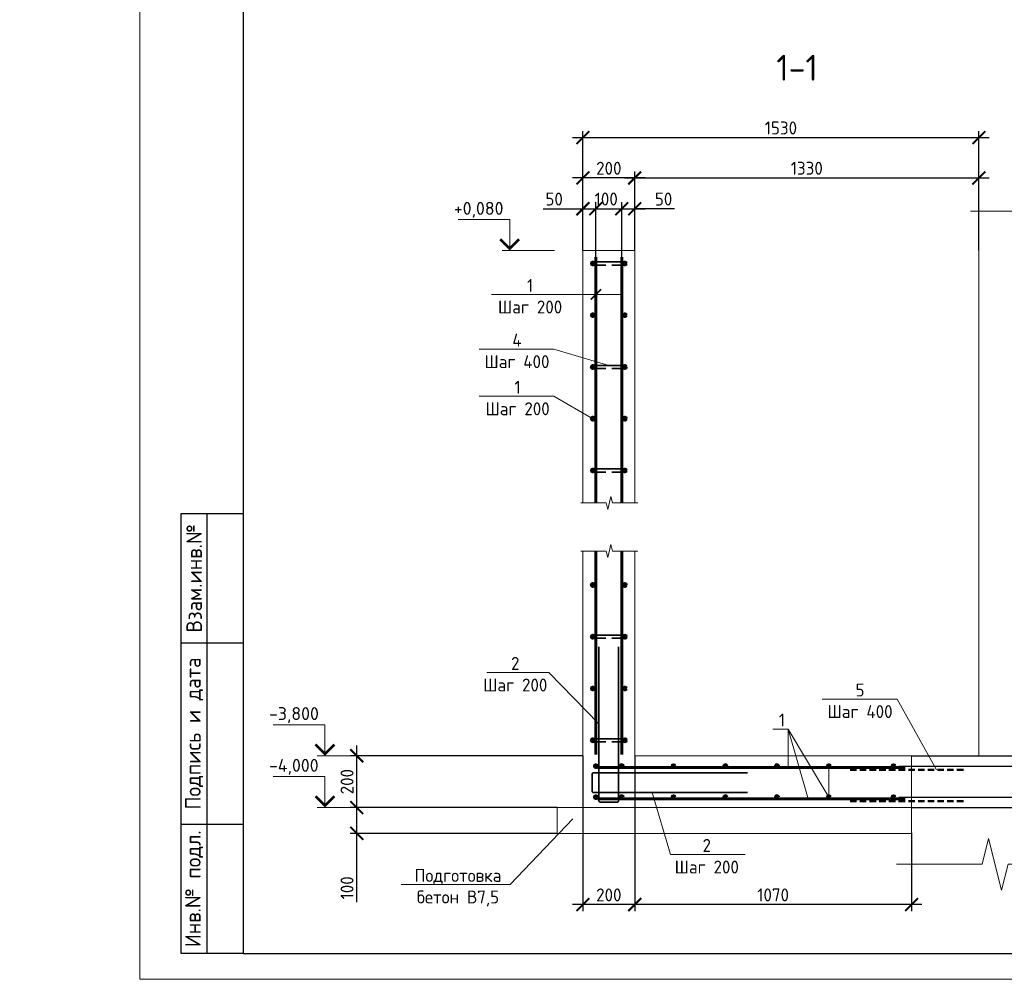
# Model space of a CAD drawing. Header units: millimetres. Extents: x 130535 to 1380046, y -231620 to 121434.
# Tile 49 of 135: x 472372 to 491396, y -7790 to 10755. Entities that reach past the tile are written whole.
import ezdxf
from ezdxf import colors
from ezdxf.entities.mleader import LeaderData, LeaderLine
from ezdxf.enums import TextEntityAlignment as Align
from ezdxf.math import Vec2, Vec3

# ---------------------------------------------------------------- set-up
doc = ezdxf.new("R2010")
doc.units = ezdxf.units.MM
doc.linetypes.add('DASHED2', pattern=[0.375, 0.25, -0.125])
doc.layers.get('DEFPOINTS').update_dxf_attribs({"lineweight": 0})
for name, color, linetype, lineweight in [('Основная 0.35', 7, 'Continuous', 35), ('Основная 0.60', 7, 'Continuous', 60), ('РАЗМЕРЫ', 7, 'Continuous', 9), ('Разрез жилая часть$0$Отметки', 7, 'Continuous', 20), ('Символы 0.20', 7, 'Continuous', 20), ('Текст', 7, 'Continuous', 25), ('Текст 5.00', 7, 'Continuous', 50), ('Тонкая', 7, 'Continuous', 20), ('Тонкая 0.20', 7, 'Continuous', 20), ('ТОНКИЕ', 7, 'Continuous', 9)]:
    doc.layers.add(name, color=color, linetype=linetype, lineweight=lineweight)
doc.layers.add('ТОЛСТЫЕ_ОСНОВНЫЕ', color=7, linetype='Continuous')
doc.styles.add('GOST-2.304_Type-B', font='GOST_Common.ttf')
doc.styles.add('style1', font='GOST_Common.ttf', dxfattribs={"height": 500})
doc.styles.add('ГОСТ', font='isocpeur.TTF')
doc.dimstyles.new('СПДС', dxfattribs={"dimscale": 100, "dimtxt": 2.5, "dimasz": 2.5, "dimexe": 1.25, "dimexo": 0, "dimtad": 1, "dimdec": 0, "dimtxsty": 'GOST-2.304_Type-B', "dimblk": 'ARCHTICK', "dimcen": 2.5, "dimdle": 2, "dimadec": 0, "dimazin": 2, "dimtfac": 0.75, "dimtdec": 0, "dimtmove": 1, "dimatfit": 3, "dimfxl": 1, "dimtolj": 1, "dimarcsym": 1})

# ---------------------------------------------------------------- blocks, each defined once
blk = doc.blocks.new('*U1407')
at = {"layer": 'ТОЛСТЫЕ_ОСНОВНЫЕ'}
for p, q in [((8, 5), (8, 90)), ((8, 90), (20, 90)), ((13, 5), (13, 90)), ((8, 65), (20, 65)), ((8, 30), (20, 30)), ((20, 5), (8, 5))]:
    blk.add_line(p, q, dxfattribs=at)
blk.add_lwpolyline([(20, 5), (589, 5), (589, 415), (20, 415)], close=True, dxfattribs=at)
at = {"layer": 'ТОНКИЕ'}
blk.add_lwpolyline([(0, 0), (594, 0), (594, 420), (0, 420)], close=True, dxfattribs=at)
at = {"layer": 'Текст', "style": 'style1'}
for s, p in [('Взам.инв.№', (10.5, 77.5)), ('Подпись и дата', (10.5, 47.5)), ('Инв.№ подл.', (10.5, 17.5))]:
    blk.add_text(s, height=3, rotation=90, dxfattribs=at).set_placement(p, align=Align.MIDDLE)
blk = doc.blocks.new('*U1408')
at = {"layer": 'ТОЛСТЫЕ_ОСНОВНЫЕ'}
for p, q in [((8, 5), (8, 90)), ((8, 90), (20, 90)), ((13, 5), (13, 90)), ((8, 65), (20, 65)), ((8, 30), (20, 30)), ((20, 5), (8, 5))]:
    blk.add_line(p, q, dxfattribs=at)
blk.add_lwpolyline([(20, 5), (589, 5), (589, 415), (20, 415)], close=True, dxfattribs=at)
at = {"layer": 'ТОНКИЕ'}
blk.add_lwpolyline([(0, 0), (594, 0), (594, 420), (0, 420)], close=True, dxfattribs=at)
at = {"layer": 'Текст', "style": 'style1'}
for s, p in [('Взам.инв.№', (10.5, 77.5)), ('Подпись и дата', (10.5, 47.5)), ('Инв.№ подл.', (10.5, 17.5))]:
    blk.add_text(s, height=3, rotation=90, dxfattribs=at).set_placement(p, align=Align.MIDDLE)
blk = doc.blocks.new('_None')
blk = doc.blocks.new('_ArchTick')
at = {"color": 0, "linetype": 'ByBlock', "const_width": 0.15}
blk.add_lwpolyline([(-0.5, -0.5), (0.5, 0.5)], dxfattribs=at)
blk = doc.blocks.new('*D253')
at = {"layer": 'DEFPOINTS', "color": 0, "linetype": 'Continuous', "lineweight": 0, "transparency": 16777216}
for p in [(489355, -4270), (493548, -4270), (489605, -4470)]:
    blk.add_point(p, dxfattribs=at)
at = {"layer": 'РАЗМЕРЫ', "color": 0, "linetype": 'Continuous', "lineweight": -2, "transparency": 16777216}
for p, q in [((493548, -4670), (493548, -4070)), ((489355, -4270), (493673, -4270)), ((489605, -4470), (493673, -4470)), ((493548, -5377), (493548, -4470))]:
    blk.add_line(p, q, dxfattribs=at)
at = {"layer": 'РАЗМЕРЫ', "color": 0, "linetype": 'Continuous', "lineweight": -2, "transparency": 16777216, "xscale": 250, "yscale": 250, "zscale": 250}
for p, rotation in [((493548, -4270), 90), ((493548, -4470), 270)]:
    blk.add_blockref('_ArchTick', p, dxfattribs=dict(at, rotation=rotation))
at = {"layer": 'РАЗМЕРЫ', "color": 0, "linetype": 'Continuous', "lineweight": 0, "transparency": 16777216, "insert": (493360, -5164), "char_height": 250, "attachment_point": 5, "rotation": 90, "style": 'GOST-2.304_Type-B'}
blk.add_mtext('\\A1;50', dxfattribs=at)
blk = doc.blocks.new('*D254')
at = {"layer": 'DEFPOINTS', "color": 0, "linetype": 'Continuous', "lineweight": 0, "transparency": 16777216}
for p in [(489355, -3670), (493548, -3670), (489355, -4270)]:
    blk.add_point(p, dxfattribs=at)
at = {"layer": 'РАЗМЕРЫ', "color": 0, "linetype": 'Continuous', "lineweight": -2, "transparency": 16777216}
for p, q in [((493548, -4470), (493548, -3470)), ((489355, -3670), (493673, -3670)), ((489355, -4270), (493673, -4270))]:
    blk.add_line(p, q, dxfattribs=at)
at = {"layer": 'РАЗМЕРЫ', "color": 0, "linetype": 'Continuous', "lineweight": -2, "transparency": 16777216, "xscale": 250, "yscale": 250, "zscale": 250}
for p, rotation in [((493548, -3670), 90), ((493548, -4270), 270)]:
    blk.add_blockref('_ArchTick', p, dxfattribs=dict(at, rotation=rotation))
at = {"layer": 'РАЗМЕРЫ', "color": 0, "linetype": 'Continuous', "lineweight": 0, "transparency": 16777216, "insert": (493360, -3970), "char_height": 250, "attachment_point": 5, "rotation": 90, "style": 'GOST-2.304_Type-B'}
blk.add_mtext('\\A1;100', dxfattribs=at)
blk = doc.blocks.new('*D255')
at = {"layer": 'DEFPOINTS', "color": 0, "linetype": 'Continuous', "lineweight": 0, "transparency": 16777216}
for p in [(489605, -3470), (493548, -3470), (489355, -3670)]:
    blk.add_point(p, dxfattribs=at)
at = {"layer": 'РАЗМЕРЫ', "color": 0, "linetype": 'Continuous', "lineweight": -2, "transparency": 16777216}
for p, q in [((493548, -2549), (493548, -3470)), ((493548, -3870), (493548, -3270)), ((489605, -3470), (493673, -3470)), ((489355, -3670), (493673, -3670))]:
    blk.add_line(p, q, dxfattribs=at)
at = {"layer": 'РАЗМЕРЫ', "color": 0, "linetype": 'Continuous', "lineweight": -2, "transparency": 16777216, "xscale": 250, "yscale": 250, "zscale": 250}
for p, rotation in [((493548, -3470), 90), ((493548, -3670), 270)]:
    blk.add_blockref('_ArchTick', p, dxfattribs=dict(at, rotation=rotation))
at = {"layer": 'РАЗМЕРЫ', "color": 0, "linetype": 'Continuous', "lineweight": 0, "transparency": 16777216, "insert": (493360, -2761), "char_height": 250, "attachment_point": 5, "rotation": 90, "style": 'GOST-2.304_Type-B'}
blk.add_mtext('\\A1;50', dxfattribs=at)
blk = doc.blocks.new('*D256')
at = {"layer": 'DEFPOINTS', "color": 0, "linetype": 'Continuous', "lineweight": 0, "transparency": 16777216}
for p in [(483505, 7102), (483255, 6294), (483505, 6169)]:
    blk.add_point(p, dxfattribs=at)
at = {"layer": 'РАЗМЕРЫ', "color": 0, "linetype": 'Continuous', "lineweight": -2, "transparency": 16777216}
for p, q in [((482485, 7102), (483255, 7102)), ((483055, 7102), (483705, 7102)), ((483255, 6294), (483255, 7227)), ((483505, 6169), (483505, 7227))]:
    blk.add_line(p, q, dxfattribs=at)
at = {"layer": 'РАЗМЕРЫ', "color": 0, "linetype": 'Continuous', "lineweight": -2, "transparency": 16777216, "xscale": 250, "yscale": 250, "zscale": 250, "rotation": 180}
blk.add_blockref('_ArchTick', (483255, 7102), dxfattribs=at)
at = {"layer": 'РАЗМЕРЫ', "color": 0, "linetype": 'Continuous', "lineweight": -2, "transparency": 16777216, "xscale": 250, "yscale": 250, "zscale": 250}
blk.add_blockref('_ArchTick', (483505, 7102), dxfattribs=at)
at = {"layer": 'РАЗМЕРЫ', "color": 0, "linetype": 'Continuous', "lineweight": 0, "transparency": 16777216, "insert": (482698, 7289), "char_height": 250, "attachment_point": 5, "style": 'GOST-2.304_Type-B'}
blk.add_mtext('\\A1;50', dxfattribs=at)
blk = doc.blocks.new('*D257')
at = {"layer": 'DEFPOINTS', "color": 0, "linetype": 'Continuous', "lineweight": 0, "transparency": 16777216}
for p in [(484005, 7102), (483505, 6169), (484005, 6169)]:
    blk.add_point(p, dxfattribs=at)
at = {"layer": 'РАЗМЕРЫ', "color": 0, "linetype": 'Continuous', "lineweight": -2, "transparency": 16777216}
for p, q in [((483305, 7102), (484205, 7102)), ((483505, 6169), (483505, 7227)), ((484005, 6169), (484005, 7227))]:
    blk.add_line(p, q, dxfattribs=at)
at = {"layer": 'РАЗМЕРЫ', "color": 0, "linetype": 'Continuous', "lineweight": -2, "transparency": 16777216, "xscale": 250, "yscale": 250, "zscale": 250, "rotation": 180}
blk.add_blockref('_ArchTick', (483505, 7102), dxfattribs=at)
at = {"layer": 'РАЗМЕРЫ', "color": 0, "linetype": 'Continuous', "lineweight": -2, "transparency": 16777216, "xscale": 250, "yscale": 250, "zscale": 250}
blk.add_blockref('_ArchTick', (484005, 7102), dxfattribs=at)
at = {"layer": 'РАЗМЕРЫ', "color": 0, "linetype": 'Continuous', "lineweight": 0, "transparency": 16777216, "insert": (483705, 7289), "char_height": 250, "attachment_point": 5, "style": 'GOST-2.304_Type-B'}
blk.add_mtext('\\A1;100', dxfattribs=at)
blk = doc.blocks.new('*D258')
at = {"layer": 'DEFPOINTS', "color": 0, "linetype": 'Continuous', "lineweight": 0, "transparency": 16777216}
for p in [(484255, 7102), (484255, 6294), (484005, 6169)]:
    blk.add_point(p, dxfattribs=at)
at = {"layer": 'РАЗМЕРЫ', "color": 0, "linetype": 'Continuous', "lineweight": -2, "transparency": 16777216}
for p, q in [((483805, 7102), (484455, 7102)), ((484005, 6169), (484005, 7227)), ((484255, 6294), (484255, 7227)), ((485025, 7102), (484255, 7102))]:
    blk.add_line(p, q, dxfattribs=at)
at = {"layer": 'РАЗМЕРЫ', "color": 0, "linetype": 'Continuous', "lineweight": -2, "transparency": 16777216, "xscale": 250, "yscale": 250, "zscale": 250, "rotation": 180}
blk.add_blockref('_ArchTick', (484005, 7102), dxfattribs=at)
at = {"layer": 'РАЗМЕРЫ', "color": 0, "linetype": 'Continuous', "lineweight": -2, "transparency": 16777216, "xscale": 250, "yscale": 250, "zscale": 250}
blk.add_blockref('_ArchTick', (484255, 7102), dxfattribs=at)
at = {"layer": 'РАЗМЕРЫ', "color": 0, "linetype": 'Continuous', "lineweight": 0, "transparency": 16777216, "insert": (484813, 7289), "char_height": 250, "attachment_point": 5, "style": 'GOST-2.304_Type-B'}
blk.add_mtext('\\A1;50', dxfattribs=at)
blk = doc.blocks.new('*D259')
at = {"layer": 'DEFPOINTS', "color": 0, "linetype": 'Continuous', "lineweight": 0, "transparency": 16777216}
for p in [(484255, -3470), (489605, -4961), (484255, -6346)]:
    blk.add_point(p, dxfattribs=at)
at = {"layer": 'РАЗМЕРЫ', "color": 0, "linetype": 'Continuous', "lineweight": -2, "transparency": 16777216}
for p, q in [((484255, -3470), (484255, -6471)), ((489605, -4961), (489605, -6471)), ((489805, -6346), (484055, -6346))]:
    blk.add_line(p, q, dxfattribs=at)
at = {"layer": 'РАЗМЕРЫ', "color": 0, "linetype": 'Continuous', "lineweight": -2, "transparency": 16777216, "xscale": 250, "yscale": 250, "zscale": 250, "rotation": 180}
blk.add_blockref('_ArchTick', (484255, -6346), dxfattribs=at)
at = {"layer": 'РАЗМЕРЫ', "color": 0, "linetype": 'Continuous', "lineweight": -2, "transparency": 16777216, "xscale": 250, "yscale": 250, "zscale": 250}
blk.add_blockref('_ArchTick', (489605, -6346), dxfattribs=at)
at = {"layer": 'РАЗМЕРЫ', "color": 0, "linetype": 'Continuous', "lineweight": 0, "transparency": 16777216, "insert": (486930, -6159), "char_height": 250, "attachment_point": 5, "style": 'GOST-2.304_Type-B'}
blk.add_mtext('\\A1;1070', dxfattribs=at)
blk = doc.blocks.new('*D260')
at = {"layer": 'DEFPOINTS', "color": 0, "linetype": 'Continuous', "lineweight": 0, "transparency": 16777216}
for p in [(483255, -3470), (484255, -3470), (483255, -6346)]:
    blk.add_point(p, dxfattribs=at)
at = {"layer": 'РАЗМЕРЫ', "color": 0, "linetype": 'Continuous', "lineweight": -2, "transparency": 16777216}
for p, q in [((483255, -3470), (483255, -6471)), ((484255, -3470), (484255, -6471)), ((484455, -6346), (483055, -6346))]:
    blk.add_line(p, q, dxfattribs=at)
at = {"layer": 'РАЗМЕРЫ', "color": 0, "linetype": 'Continuous', "lineweight": -2, "transparency": 16777216, "xscale": 250, "yscale": 250, "zscale": 250, "rotation": 180}
blk.add_blockref('_ArchTick', (483255, -6346), dxfattribs=at)
at = {"layer": 'РАЗМЕРЫ', "color": 0, "linetype": 'Continuous', "lineweight": -2, "transparency": 16777216, "xscale": 250, "yscale": 250, "zscale": 250}
blk.add_blockref('_ArchTick', (484255, -6346), dxfattribs=at)
at = {"layer": 'РАЗМЕРЫ', "color": 0, "linetype": 'Continuous', "lineweight": 0, "transparency": 16777216, "insert": (483755, -6159), "char_height": 250, "attachment_point": 5, "style": 'GOST-2.304_Type-B'}
blk.add_mtext('\\A1;200', dxfattribs=at)
blk = doc.blocks.new('*D261')
at = {"layer": 'DEFPOINTS', "color": 0, "linetype": 'Continuous', "lineweight": 0, "transparency": 16777216}
for p in [(478885, -4470), (482755, -4470), (482755, -4970)]:
    blk.add_point(p, dxfattribs=at)
at = {"layer": 'РАЗМЕРЫ', "color": 0, "linetype": 'Continuous', "lineweight": -2, "transparency": 16777216}
for p, q in [((478885, -5170), (478885, -4270)), ((482755, -4470), (478760, -4470)), ((482755, -4970), (478760, -4970)), ((478885, -6297), (478885, -4970))]:
    blk.add_line(p, q, dxfattribs=at)
at = {"layer": 'РАЗМЕРЫ', "color": 0, "linetype": 'Continuous', "lineweight": -2, "transparency": 16777216, "xscale": 250, "yscale": 250, "zscale": 250}
for p, rotation in [((478885, -4470), 90), ((478885, -4970), 270)]:
    blk.add_blockref('_ArchTick', p, dxfattribs=dict(at, rotation=rotation))
at = {"layer": 'РАЗМЕРЫ', "color": 0, "linetype": 'Continuous', "lineweight": 0, "transparency": 16777216, "insert": (478697, -6022), "char_height": 250, "attachment_point": 5, "rotation": 90, "style": 'GOST-2.304_Type-B'}
blk.add_mtext('\\A1;100', dxfattribs=at)
blk = doc.blocks.new('*D262')
at = {"layer": 'DEFPOINTS', "color": 0, "linetype": 'Continuous', "lineweight": 0, "transparency": 16777216}
for p in [(478885, -3470), (483255, -3470), (482755, -4470)]:
    blk.add_point(p, dxfattribs=at)
at = {"layer": 'РАЗМЕРЫ', "color": 0, "linetype": 'Continuous', "lineweight": -2, "transparency": 16777216}
for p, q in [((478885, -4670), (478885, -3270)), ((483255, -3470), (478760, -3470)), ((482755, -4470), (478760, -4470))]:
    blk.add_line(p, q, dxfattribs=at)
at = {"layer": 'РАЗМЕРЫ', "color": 0, "linetype": 'Continuous', "lineweight": -2, "transparency": 16777216, "xscale": 250, "yscale": 250, "zscale": 250}
for p, rotation in [((478885, -3470), 90), ((478885, -4470), 270)]:
    blk.add_blockref('_ArchTick', p, dxfattribs=dict(at, rotation=rotation))
at = {"layer": 'РАЗМЕРЫ', "color": 0, "linetype": 'Continuous', "lineweight": 0, "transparency": 16777216, "insert": (478697, -3970), "char_height": 250, "attachment_point": 5, "rotation": 90, "style": 'GOST-2.304_Type-B'}
blk.add_mtext('\\A1;200', dxfattribs=at)
blk = doc.blocks.new('*D250')
at = {"layer": 'DEFPOINTS', "color": 0, "linetype": 'Continuous', "lineweight": 0, "transparency": 16777216}
for p in [(483255, 7696), (483255, 6294), (484255, 6294)]:
    blk.add_point(p, dxfattribs=at)
at = {"layer": 'РАЗМЕРЫ', "color": 0, "linetype": 'Continuous', "lineweight": -2, "transparency": 16777216}
for p, q in [((483255, 6294), (483255, 7821)), ((484255, 6294), (484255, 7821)), ((484455, 7696), (483055, 7696))]:
    blk.add_line(p, q, dxfattribs=at)
at = {"layer": 'РАЗМЕРЫ', "color": 0, "linetype": 'Continuous', "lineweight": -2, "transparency": 16777216, "xscale": 250, "yscale": 250, "zscale": 250, "rotation": 180}
blk.add_blockref('_ArchTick', (483255, 7696), dxfattribs=at)
at = {"layer": 'РАЗМЕРЫ', "color": 0, "linetype": 'Continuous', "lineweight": -2, "transparency": 16777216, "xscale": 250, "yscale": 250, "zscale": 250}
blk.add_blockref('_ArchTick', (484255, 7696), dxfattribs=at)
at = {"layer": 'РАЗМЕРЫ', "color": 0, "linetype": 'Continuous', "lineweight": 0, "transparency": 16777216, "insert": (483755, 7884), "char_height": 250, "attachment_point": 5, "style": 'GOST-2.304_Type-B'}
blk.add_mtext('\\A1;200', dxfattribs=at)
blk = doc.blocks.new('*D251')
at = {"layer": 'DEFPOINTS', "color": 0, "linetype": 'Continuous', "lineweight": 0, "transparency": 16777216}
for p in [(490905, 7696), (484255, 6294), (490905, 6294)]:
    blk.add_point(p, dxfattribs=at)
at = {"layer": 'РАЗМЕРЫ', "color": 0, "linetype": 'Continuous', "lineweight": -2, "transparency": 16777216}
for p, q in [((484255, 6294), (484255, 7821)), ((490905, 6294), (490905, 7821)), ((484055, 7696), (491105, 7696))]:
    blk.add_line(p, q, dxfattribs=at)
at = {"layer": 'РАЗМЕРЫ', "color": 0, "linetype": 'Continuous', "lineweight": -2, "transparency": 16777216, "xscale": 250, "yscale": 250, "zscale": 250, "rotation": 180}
blk.add_blockref('_ArchTick', (484255, 7696), dxfattribs=at)
at = {"layer": 'РАЗМЕРЫ', "color": 0, "linetype": 'Continuous', "lineweight": -2, "transparency": 16777216, "xscale": 250, "yscale": 250, "zscale": 250}
blk.add_blockref('_ArchTick', (490905, 7696), dxfattribs=at)
at = {"layer": 'РАЗМЕРЫ', "color": 0, "linetype": 'Continuous', "lineweight": 0, "transparency": 16777216, "insert": (487580, 7884), "char_height": 250, "attachment_point": 5, "style": 'GOST-2.304_Type-B'}
blk.add_mtext('\\A1;1330', dxfattribs=at)
blk = doc.blocks.new('*D252')
at = {"layer": 'DEFPOINTS', "color": 0, "linetype": 'Continuous', "lineweight": 0, "transparency": 16777216}
for p in [(490905, 8476), (483255, 6294), (490905, 6294)]:
    blk.add_point(p, dxfattribs=at)
at = {"layer": 'РАЗМЕРЫ', "color": 0, "linetype": 'Continuous', "lineweight": -2, "transparency": 16777216}
for p, q in [((483255, 6294), (483255, 8601)), ((490905, 6294), (490905, 8601)), ((483055, 8476), (491105, 8476))]:
    blk.add_line(p, q, dxfattribs=at)
at = {"layer": 'РАЗМЕРЫ', "color": 0, "linetype": 'Continuous', "lineweight": -2, "transparency": 16777216, "xscale": 250, "yscale": 250, "zscale": 250, "rotation": 180}
blk.add_blockref('_ArchTick', (483255, 8476), dxfattribs=at)
at = {"layer": 'РАЗМЕРЫ', "color": 0, "linetype": 'Continuous', "lineweight": -2, "transparency": 16777216, "xscale": 250, "yscale": 250, "zscale": 250}
blk.add_blockref('_ArchTick', (490905, 8476), dxfattribs=at)
at = {"layer": 'РАЗМЕРЫ', "color": 0, "linetype": 'Continuous', "lineweight": 0, "transparency": 16777216, "insert": (487080, 8663), "char_height": 250, "attachment_point": 5, "style": 'GOST-2.304_Type-B'}
blk.add_mtext('\\A1;1530', dxfattribs=at)

msp = doc.modelspace()

# ---------------------------------------------------------------- linework, layer by layer
at = {"linetype": 'DASHED2', "lineweight": 50, "ltscale": 500}
for p, q in [((490604.6, -3739.8), (488384.7, -3739.8)), ((490604.6, -4349.8), (488384.7, -4349.8))]:
    msp.add_line(p, q, dxfattribs=at)
at = {"linetype": 'ByBlock', "lineweight": 20, "ltscale": 0.5}
msp.add_lwpolyline([(489316.1, -5567.3), (490967.6, -5567.3), (491092.6, -5067.3), (491342.6, -6067.3), (491467.6, -5567.3), (492908.5, -5567.3)], dxfattribs=at)
at = {"layer": 'Основная 0.35'}
for p, q in [((483444.6, 6074), (484064.6, 6074)), ((483444.6, 6014), (483694.6, 6014)), ((484064.6, 6014), (483814.6, 6014)), ((483444.6, 4074), (484064.6, 4074)), ((483444.6, 4014), (483694.6, 4014)), ((484064.6, 4014), (483814.6, 4014)), ((483444.6, 2074), (484064.6, 2074)), ((483444.6, 2014), (483694.6, 2014)), ((484064.6, 2014), (483814.6, 2014)), ((483444.6, -1139.8), (484064.6, -1139.8)), ((483444.6, -1199.8), (483694.6, -1199.8)), ((484064.6, -1199.8), (483814.6, -1199.8)), ((483444.6, -3139.8), (484064.6, -3139.8)), ((483444.6, -3199.8), (483694.6, -3199.8)), ((484064.6, -3199.8), (483814.6, -3199.8))]:
    msp.add_line(p, q, dxfattribs=at)
for points in [[(483564.6, -1366.7), (483564.6, -4341.7, 0.4142136), (483589.6, -4366.7), (483919.6, -4366.7, 0.4142136), (483944.6, -4341.7), (483944.6, -1366.7)], [(486432.1, -3800.3), (483457.1, -3800.3, 0.4142136), (483432.1, -3825.3), (483432.1, -4155.3, 0.4142136), (483457.1, -4180.3), (486432.1, -4180.3)]]:
    msp.add_lwpolyline(points, format="xyb", dxfattribs=at)
for centre, start, end in [((483444.6, 6044), 90, 270), ((484064.6, 6044), 270, 90), ((483444.6, 2044), 90, 270), ((484064.6, 2044), 270, 90), ((483444.6, -1169.8), 90, 270), ((484064.6, -1169.8), 270, 90), ((483444.6, -3169.8), 90, 270), ((484064.6, -3169.8), 270, 90)]:
    msp.add_arc(centre, 30, start, end, dxfattribs=at)
at = {"layer": 'Основная 0.60'}
for p, q in [((483504.6, 1416.7), (483504.6, 6169)), ((484004.6, 1416.7), (484004.6, 6169)), ((483504.6, -3444.8), (483504.6, 485.7)), ((484004.6, -3444.8), (484004.6, 485.7)), ((483538.4, -3699.8), (489479.6, -3699.8)), ((483538.4, -4299.8), (489479.6, -4299.8))]:
    msp.add_line(p, q, dxfattribs=at)
for centre in [(483444.6, 6044), (484064.6, 6044), (483444.6, 5044), (484064.6, 5044), (483444.6, 4044), (484064.6, 4044), (483444.6, 3044), (484064.6, 3044), (483444.6, 2044), (484064.6, 2044), (483444.6, -169.8), (484064.6, -169.8), (483444.6, -1169.8), (484064.6, -1169.8), (483444.6, -2169.8), (484064.6, -2169.8), (483444.6, -3169.8), (484064.6, -3169.8), (483504.6, -3669.8), (484004.6, -3669.8), (485004.6, -3669.8), (486004.6, -3669.8), (487004.6, -3669.8), (487004.6, -3669.8), (488004.6, -3669.8), (489254.6, -3669.8), (483504.6, -4269.8), (484004.6, -4269.8), (485004.6, -4269.8), (486004.6, -4269.8), (487004.6, -4269.8), (487004.6, -4269.8), (488004.6, -4269.8), (489254.6, -4269.8)]:
    msp.add_circle(centre, 30, dxfattribs=at)
at = {"layer": 'РАЗМЕРЫ', "linetype": 'Continuous', "lineweight": 0}
for p, q in [((482593.9, -1861.1), (483564.6, -2854.2)), ((487223, -2953.8), (487223, -3699.8)), ((487223, -2953.8), (487606, -4299.8)), ((492631.4, -3469.8), (489604.6, -3469.8)), ((489604.6, -3469.8), (489604.6, -5567.3))]:
    msp.add_line(p, q, dxfattribs=at)
at = {"layer": 'РАЗМЕРЫ', "color": 3, "linetype": 'Continuous', "lineweight": 0}
msp.add_line((480456.2, -4469.8), (478269.7, -4469.8), dxfattribs=at)
at = {"layer": 'Символы 0.20', "color": 1, "linetype": 'Continuous', "lineweight": 20, "ltscale": 100}
for p, q in [((481840.9, 6894), (480840.9, 6894)), ((482707, 6294), (481840.9, 6294)), ((478269.7, -2869.8), (477269.7, -2869.8)), ((479135.8, -3469.8), (478269.7, -3469.8)), ((478269.7, -3869.8), (477269.7, -3869.8))]:
    msp.add_line(p, q, dxfattribs=at)
at = {"layer": 'Символы 0.20', "color": 1, "linetype": 'Continuous', "lineweight": 20, "ltscale": 10000}
for p, q in [((481690.9, 6294), (481990.9, 6294)), ((478119.7, -3469.8), (478419.7, -3469.8)), ((478119.7, -4469.8), (478419.7, -4469.8))]:
    msp.add_line(p, q, dxfattribs=at)
for points in [[(481840.9, 6294), (481840.9, 6894)], [(478269.7, -3469.8), (478269.7, -2869.8)], [(478269.7, -4469.8), (478269.7, -3869.8)]]:
    msp.add_lwpolyline(points, dxfattribs=at)
at = {"layer": 'Символы 0.20', "color": 1, "linetype": 'Continuous', "lineweight": 20, "ltscale": 10000, "const_width": 50}
for points in [[(482023.2, 6511.7), (481840.9, 6329.4), (481658.6, 6511.7)], [(478452, -3252.1), (478269.7, -3434.4), (478087.3, -3252.1)], [(478452, -4252.1), (478269.7, -4434.4), (478087.3, -4252.1)]]:
    msp.add_lwpolyline(points, dxfattribs=at)
at = {"layer": 'Символы 0.20'}
msp.add_lwpolyline([(482593.9, -1861.1), (481399.3, -1861.1)], dxfattribs=at)
at = {"layer": 'Тонкая'}
for points in [[(492800.2, 7057.7), (492650.2, 7057.7), (491820.7, 7057.7), (491758.2, 7307.7), (491633.2, 6807.7), (491570.7, 7057.7), (490741.1, 7057.7), (490741.1, 7057.7)], [(484317.1, 1416.7), (484242.1, 1416.7), (483827.3, 1416.7), (483796.1, 1541.7), (483733.6, 1291.7), (483702.3, 1416.7), (483287.6, 1416.7), (483212.6, 1416.7)], [(484317.1, 485.7), (484242.1, 485.7), (483827.3, 485.7), (483796.1, 610.7), (483733.6, 360.7), (483702.3, 485.7), (483287.6, 485.7), (483212.6, 485.7)]]:
    msp.add_lwpolyline(points, dxfattribs=at)
at = {"layer": 'Тонкая 0.20'}
for p, q in [((490904.6, 6846.5), (490904.6, -3469.8)), ((484254.6, 6294), (483254.6, 6294)), ((483254.6, 6294), (483254.6, 1416.7)), ((484254.6, 1416.7), (484254.6, 6294)), ((483254.6, 2694.8), (483254.6, 1416.7)), ((484254.6, 1416.7), (484254.6, 2694.8)), ((483254.6, 485.7), (483254.6, -3444.8)), ((483254.6, 485.7), (483254.6, -4469.8)), ((484254.6, -3469.8), (484254.6, 485.7)), ((484254.6, -3444.8), (484254.6, 485.7)), ((489604.6, -3469.8), (484254.6, -3469.8)), ((489604.6, -4469.8), (489604.6, -3469.8)), ((481754.6, -4469.8), (481254.6, -4469.8)), ((482754.6, -4469.8), (489604.6, -4469.8)), ((482754.6, -4469.8), (482754.6, -4969.8)), ((482754.6, -4969.8), (489604.6, -4969.8))]:
    msp.add_line(p, q, dxfattribs=at)

# ---------------------------------------------------------------- block references
at = {"xscale": 100, "yscale": 100, "zscale": 100}
for name in ['*U1407', '*U1408']:
    msp.add_blockref(name, (474692.4, -7790.1), dxfattribs=at)

# ---------------------------------------------------------------- texts
at = {"layer": 'Разрез жилая часть$0$Отметки', "linetype": 'Continuous', "lineweight": 25, "ltscale": 100, "style": 'ГОСТ'}
for s, p in [('+0,080', (480760.9, 6984)), ('-3,800', (477189.7, -2779.8)), ('-4,000', (477189.7, -3779.8))]:
    msp.add_text(s, height=250, dxfattribs=at).set_placement(p)
at = {"layer": 'Символы 0.20', "insert": (481946.8, -1561.1), "char_height": 250, "attachment_point": 2, "style": 'GOST-2.304_Type-B'}
msp.add_mtext('2\\PШаг 200', dxfattribs=at)
at = {"layer": 'Текст 5.00', "style": 'GOST-2.304_Type-B'}
msp.add_text('1-1', height=500, dxfattribs=at).set_placement((487392, 9826.6), align=Align.MIDDLE_CENTER)

# ---------------------------------------------------------------- dimensions: what is measured, and where the dimension line sits
at = {"layer": 'РАЗМЕРЫ', "color": 3, "linetype": 'Continuous', "lineweight": 0}
for base, p1, p2, angle, picture, middle in [((490904.6, 8475.8), (483254.6, 6294), (490904.6, 6294), 180, '*D252', (487079.6, 8663.3)), ((483254.6, 7696.5), (484254.6, 6294), (483254.6, 6294), 180, '*D250', (483754.6, 7884)), ((490904.6, 7696.5), (484254.6, 6294), (490904.6, 6294), 180, '*D251', (487579.6, 7884)), ((478884.8, -3469.8), (482754.6, -4469.8), (483254.6, -3469.8), 90, '*D262', (478697.3, -3969.8))]:
    dim = msp.add_linear_dim(base=base, p1=p1, p2=p2, angle=angle, dimstyle='СПДС', override={"dimlfac": 0.2}, dxfattribs=at)
    dim.commit()
    dim.dimension.update_dxf_attribs({"geometry": picture, "text_midpoint": middle})
for base, p1, p2, picture, middle in [((483504.6, 7101.6), (483254.6, 6294), (483504.6, 6169), '*D256', (482697.9, 7071.6)), ((484004.6, 7101.6), (483504.6, 6169), (484004.6, 6169), '*D257', (483704.6, 7101.6)), ((484254.6, 7101.6), (484004.6, 6169), (484254.6, 6294), '*D258', (484812.8, 7070.6))]:
    dim = msp.add_linear_dim(base=base, p1=p1, p2=p2, dimstyle='СПДС', override={"dimlfac": 0.2}, dxfattribs=at)
    dim.commit()
    dim.dimension.update_dxf_attribs({"geometry": picture, "text_midpoint": middle, "dimtype": 160})
for base, p1, p2, picture, middle in [((493547.7, -3469.8), (489354.6, -3669.8), (489604.6, -3469.8), '*D255', (493566.5, -2761.2)), ((493547.7, -4269.8), (489604.6, -4469.8), (489354.6, -4269.8), '*D253', (493496.1, -5164.4))]:
    dim = msp.add_linear_dim(base=base, p1=p1, p2=p2, angle=90, text='50', dimstyle='СПДС', override={"dimlfac": 0.2}, dxfattribs=at)
    dim.commit()
    dim.dimension.update_dxf_attribs({"geometry": picture, "text_midpoint": middle, "dimtype": 160})
for base, p1, p2, picture, middle in [((483254.6, -6346.2), (484254.6, -3469.8), (483254.6, -3469.8), '*D260', (483754.6, -6158.7)), ((484254.6, -6346.2), (489604.6, -4960.5), (484254.6, -3469.8), '*D259', (486929.6, -6158.7))]:
    dim = msp.add_linear_dim(base=base, p1=p1, p2=p2, dimstyle='СПДС', override={"dimlfac": 0.2}, dxfattribs=at)
    dim.commit()
    dim.dimension.update_dxf_attribs({"geometry": picture, "text_midpoint": middle})
dim = msp.add_linear_dim(base=(493547.7, -3669.8), p1=(489354.6, -4269.8), p2=(489354.6, -3669.8), angle=90, text='100', dimstyle='СПДС', override={"dimlfac": 0.2}, dxfattribs=at)
dim.commit()
dim.dimension.update_dxf_attribs({"geometry": '*D254', "text_midpoint": (493360.2, -3969.8)})
dim = msp.add_linear_dim(base=(478884.8, -4469.8), p1=(482754.6, -4969.8), p2=(482754.6, -4469.8), angle=90, dimstyle='СПДС', override={"dimlfac": 0.2}, dxfattribs=at)
dim.commit()
dim.dimension.update_dxf_attribs({"geometry": '*D261', "text_midpoint": (478640.9, -6022.1), "dimtype": 160})

# ---------------------------------------------------------------- leaders
at = {"layer": 'Символы 0.20', "ltscale": 100}
ml = msp.add_multileader_mtext('Standard', dxfattribs=at)
ml.set_content('Труба Тр\\Pниз трубы в уровне верха плиты', color=256, style='ГОСТ')
ml.set_leader_properties(color=256, linetype='ByLayer', lineweight=-1)
ml.set_arrow_properties(name='NONE')
ml.build(insert=Vec2(0, 0))
ml.multileader.update_dxf_attribs({"text_left_attachment_type": 6, "text_right_attachment_type": 6, "dogleg_length": 2.5, "arrow_head_size": 45, "scale": 100})
ctx = ml.context
ctx.base_point, ctx.scale, ctx.char_height, ctx.arrow_head_size, ctx.landing_gap_size, ctx.plane_origin = Vec3(439775.3, 9734), 100, 300, 45, 22.5, Vec3(433878.8, 6423.5)
ctx.left_attachment, ctx.right_attachment = 6, 6
notes = []
notes.append((ctx, [(1, (1, 1, 0), (439525.3, 9734), (1, 0), 250, [(0, [(438885.9, 8093.7)], 0, [])])]))
ctx.mtext.insert, ctx.mtext.width, ctx.mtext.flow_direction = Vec3(439797.8, 10124), 6576.024, 5
ml = msp.add_multileader_mtext('Standard', dxfattribs=at)
ml.set_content('Труба Тр\\Pниз трубы в уровне верха плиты', color=256, style='ГОСТ')
ml.set_leader_properties(color=256, linetype='ByLayer', lineweight=-1)
ml.set_arrow_properties(name='NONE')
ml.build(insert=Vec2(0, 0))
ml.multileader.update_dxf_attribs({"text_left_attachment_type": 6, "text_right_attachment_type": 6, "dogleg_length": 2.5, "arrow_head_size": 45, "scale": 100})
ctx = ml.context
ctx.base_point, ctx.scale, ctx.char_height, ctx.arrow_head_size, ctx.landing_gap_size, ctx.plane_origin = Vec3(374236, 9404.1), 100, 300, 45, 22.5, Vec3(368339.5, 6093.6)
ctx.left_attachment, ctx.right_attachment = 6, 6
notes.append((ctx, [(1, (1, 1, 0), (373986, 9404.1), (1, 0), 250, [(0, [(373346.6, 7763.7)], 0, [])])]))
ctx.mtext.insert, ctx.mtext.width, ctx.mtext.flow_direction = Vec3(374258.5, 9794.1), 6442.783, 5
ml = msp.add_multileader_mtext('Standard', dxfattribs=at)
ml.set_content('Щебень фр.20-40', color=256, style='ГОСТ')
ml.set_leader_properties(color=256, linetype='ByLayer', lineweight=-1)
ml.set_arrow_properties(name='NONE')
ml.build(insert=Vec2(0, 0))
ml.multileader.update_dxf_attribs({"text_left_attachment_type": 6, "text_right_attachment_type": 6, "dogleg_length": 2.5, "arrow_head_size": 45, "scale": 100})
ctx = ml.context
ctx.base_point, ctx.scale, ctx.char_height, ctx.arrow_head_size, ctx.landing_gap_size, ctx.plane_origin = Vec3(443794.3, 5890.3), 100, 300, 45, 22.5, Vec3(437897.8, 2579.9)
ctx.left_attachment, ctx.right_attachment = 6, 6
notes.append((ctx, [(1, (1, 1, 0), (443544.3, 5890.3), (1, 0), 250, [(0, [(441793.3, 7316.8)], 0, [])])]))
ctx.mtext.insert, ctx.mtext.width, ctx.mtext.flow_direction = Vec3(443816.8, 6280.3), 2129.129, 5
ml = msp.add_multileader_mtext('Standard', dxfattribs=at)
ml.set_content('Щебень фр.20-40', color=256, style='ГОСТ')
ml.set_leader_properties(color=256, linetype='ByLayer', lineweight=-1)
ml.set_arrow_properties(name='NONE')
ml.build(insert=Vec2(0, 0))
ml.multileader.update_dxf_attribs({"text_left_attachment_type": 6, "text_right_attachment_type": 6, "dogleg_length": 2.5, "arrow_head_size": 45, "scale": 100})
ctx = ml.context
ctx.base_point, ctx.scale, ctx.char_height, ctx.arrow_head_size, ctx.landing_gap_size, ctx.plane_origin = Vec3(378255, 5560.4), 100, 300, 45, 22.5, Vec3(372358.5, 2249.9)
ctx.left_attachment, ctx.right_attachment = 6, 6
notes.append((ctx, [(1, (1, 1, 0), (378005, 5560.4), (1, 0), 250, [(0, [(376254, 6986.9)], 0, [])])]))
ctx.mtext.insert, ctx.mtext.width, ctx.mtext.flow_direction = Vec3(378277.5, 5950.4), 2129.129, 5
at = {"layer": 'Символы 0.20'}
ml = msp.add_multileader_mtext('Standard', dxfattribs=at)
ml.set_content('1\\PШаг 200', color=256, style='GOST-2.304_Type-B')
ml.set_leader_properties(color=256, linetype='ByLayer', lineweight=-1)
ml.set_arrow_properties(name='ARCHTICK')
ml.build(insert=Vec2(0, 0))
ml.multileader.update_dxf_attribs({"text_left_attachment_type": 6, "text_right_attachment_type": 6, "dogleg_length": 1, "arrow_head_size": 200, "scale": 20})
ctx = ml.context
ctx.base_point, ctx.scale, ctx.char_height, ctx.arrow_head_size, ctx.landing_gap_size, ctx.plane_origin = Vec3(481632.1, 5444.2), 20, 250, 200, 9, Vec3(489154.6, 8530.5)
ctx.left_attachment, ctx.right_attachment, ctx.text_align_type = 6, 6, 1
notes.append((ctx, [(1, (1, 1, 0), (482935.7, 5444.2), (-1, 0), 100, [(1, [(483504.6, 5444.2), (484004.6, 5444.2)], 0, [])])]))
ctx.mtext.insert, ctx.mtext.alignment, ctx.mtext.flow_direction = Vec3(482233.9, 5744.2), 2, 5
ml = msp.add_multileader_mtext('Standard', dxfattribs=at)
ml.set_content('4\\PШаг 400', color=256, style='GOST-2.304_Type-B')
ml.set_leader_properties(color=256, linetype='ByLayer', lineweight=-1)
ml.set_arrow_properties(name='NONE')
ml.build(insert=Vec2(0, 0))
ml.multileader.update_dxf_attribs({"text_left_attachment_type": 6, "text_right_attachment_type": 6, "dogleg_length": 1, "arrow_head_size": 18, "scale": 20})
ctx = ml.context
ctx.base_point, ctx.scale, ctx.char_height, ctx.arrow_head_size, ctx.landing_gap_size, ctx.plane_origin = Vec3(481365.3, 4387.6), 20, 250, 18, 9, Vec3(489094.6, 3420.4)
ctx.left_attachment, ctx.right_attachment, ctx.text_align_type = 6, 6, 1
notes.append((ctx, [(0, (1, 1, 0), (482693.9, 4387.6), (-1, 0), 100, [(0, [(483754.6, 4074)], 0, [])])]))
ctx.mtext.insert, ctx.mtext.alignment, ctx.mtext.flow_direction = Vec3(481979.6, 4687.6), 2, 5
ml = msp.add_multileader_mtext('Standard', dxfattribs=at)
ml.set_content('1\\PШаг 200', color=256, style='GOST-2.304_Type-B')
ml.set_leader_properties(color=256, linetype='ByLayer', lineweight=-1)
ml.set_arrow_properties(name='NONE')
ml.build(insert=Vec2(0, 0))
ml.multileader.update_dxf_attribs({"text_left_attachment_type": 6, "text_right_attachment_type": 6, "dogleg_length": 1, "arrow_head_size": 18, "scale": 20})
ctx = ml.context
ctx.base_point, ctx.scale, ctx.char_height, ctx.arrow_head_size, ctx.landing_gap_size, ctx.plane_origin = Vec3(481390.3, 3477.4), 20, 250, 18, 9, Vec3(489094.6, 6130.2)
ctx.left_attachment, ctx.right_attachment, ctx.text_align_type = 6, 6, 1
notes.append((ctx, [(0, (1, 1, 0), (482693.9, 3477.4), (-1, 0), 100, [(0, [(483444.6, 3044)], 0, [])])]))
ctx.mtext.insert, ctx.mtext.alignment, ctx.mtext.flow_direction = Vec3(481992.1, 3777.4), 2, 5
ml = msp.add_multileader_mtext('Standard', dxfattribs=at)
ml.set_content('5\\PШаг 400', color=256, style='GOST-2.304_Type-B')
ml.set_leader_properties(color=256, linetype='ByLayer', lineweight=-1)
ml.set_arrow_properties(name='NONE')
ml.build(insert=Vec2(0, 0))
ml.multileader.update_dxf_attribs({"text_left_attachment_type": 6, "text_right_attachment_type": 6, "dogleg_length": 1, "arrow_head_size": 18, "scale": 20})
ctx = ml.context
ctx.base_point, ctx.scale, ctx.char_height, ctx.arrow_head_size, ctx.landing_gap_size, ctx.plane_origin = Vec3(487994.2, -2374.5), 20, 250, 18, 9, Vec3(491073.5, -1199.9)
ctx.left_attachment, ctx.right_attachment, ctx.text_align_type = 6, 6, 1
notes.append((ctx, [(0, (1, 1, 0), (489322.8, -2374.5), (-1, 0), 100, [(0, [(490086.3, -3739.8)], 0, [])])]))
ctx.mtext.insert, ctx.mtext.alignment, ctx.mtext.flow_direction = Vec3(488608.5, -2074.5), 2, 5
ml = msp.add_multileader_mtext('Standard', dxfattribs=at)
ml.set_content('1', color=256, style='GOST-2.304_Type-B')
ml.set_leader_properties(color=256, linetype='ByLayer', lineweight=-1)
ml.set_arrow_properties(name='NONE')
ml.build(insert=Vec2(0, 0))
ml.multileader.update_dxf_attribs({"text_left_attachment_type": 6, "text_right_attachment_type": 6, "dogleg_length": 1, "arrow_head_size": 18, "scale": 20})
ctx = ml.context
ctx.base_point, ctx.scale, ctx.char_height, ctx.arrow_head_size, ctx.landing_gap_size, ctx.plane_origin = Vec3(487030, -2953.8), 20, 250, 18, 9, Vec3(491521.3, 2250.2)
ctx.left_attachment, ctx.right_attachment = 6, 6
notes.append((ctx, [(0, (1, 1, 0), (487223, -2953.8), (-1, 0), 100, [(1, [(488004.6, -3669.8), (488004.6, -4269.8)], 0, [])])]))
ctx.mtext.insert, ctx.mtext.width, ctx.mtext.flow_direction = Vec3(487039, -2653.8), 28.429, 5
ml = msp.add_multileader_mtext('Standard', dxfattribs=at)
ml.set_content('2\\PШаг 200', color=256, style='GOST-2.304_Type-B')
ml.set_leader_properties(color=256, linetype='ByLayer', lineweight=-1)
ml.set_arrow_properties(name='NONE')
ml.build(insert=Vec2(0, 0))
ml.multileader.update_dxf_attribs({"text_left_attachment_type": 6, "text_right_attachment_type": 6, "dogleg_length": 1, "arrow_head_size": 18, "scale": 20})
ctx = ml.context
ctx.base_point, ctx.scale, ctx.char_height, ctx.arrow_head_size, ctx.landing_gap_size, ctx.plane_origin = Vec3(485045.8, -5378.4), 20, 250, 18, 9, Vec3(493989.1, 4.9)
ctx.left_attachment, ctx.right_attachment, ctx.text_align_type = 6, 6, 1
notes.append((ctx, [(1, (1, 1, 0), (484945.8, -5378.4), (1, 0), 100, [(0, [(484592.7, -4180.3)], 0, [])])]))
ctx.mtext.insert, ctx.mtext.alignment, ctx.mtext.flow_direction = Vec3(485647.6, -5078.4), 2, 5
ml = msp.add_multileader_mtext('Standard', dxfattribs=at)
ml.set_content('Подготовка\\Pбетон В7,5', color=256, style='GOST-2.304_Type-B')
ml.set_leader_properties(color=256, linetype='ByLayer', lineweight=-1)
ml.set_arrow_properties(name='NONE')
ml.build(insert=Vec2(0, 0))
ml.multileader.update_dxf_attribs({"text_left_attachment_type": 6, "text_right_attachment_type": 6, "dogleg_length": 1, "arrow_head_size": 18, "scale": 20})
ctx = ml.context
ctx.base_point, ctx.scale, ctx.char_height, ctx.arrow_head_size, ctx.landing_gap_size, ctx.plane_origin = Vec3(479930.9, -5957.4), 20, 250, 18, 9, Vec3(485695.7, -1938.2)
ctx.left_attachment, ctx.right_attachment, ctx.text_align_type = 6, 6, 1
notes.append((ctx, [(1, (1, 1, 0), (481848.9, -5957.4), (-1, 0), 100, [(0, [(483059.1, -4687)], 0, [])])]))
ctx.mtext.insert, ctx.mtext.alignment, ctx.mtext.flow_direction = Vec3(480839.9, -5657.4), 2, 5
for ctx, leaders in notes:
    for number, flags, end, landing, length, lines in leaders:
        leader = LeaderData()
        leader.index, (leader.has_last_leader_line, leader.has_dogleg_vector, leader.attachment_direction) = number, flags
        leader.last_leader_point, leader.dogleg_vector, leader.dogleg_length = Vec3(end), Vec3(landing), length
        for number, points, colour, breaks in lines:
            line = LeaderLine()
            line.index, line.vertices, line.color, line.breaks = number, Vec3.list(points), colors.encode_raw_color(colour), breaks
            leader.lines.append(line)
        ctx.leaders.append(leader)

doc.saveas('drawing.dxf')
